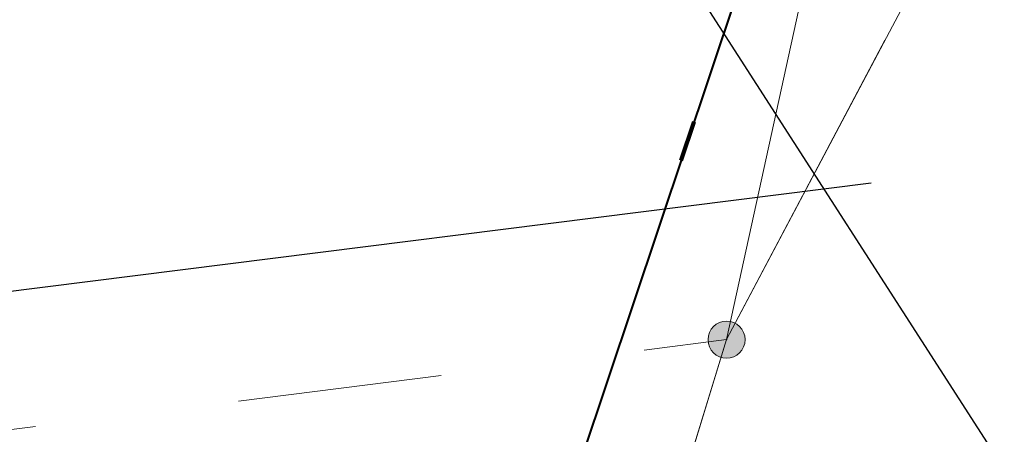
# Model space of a CAD drawing. Header units: metres. Extents: x 6599594 to 6600699, y 5687867 to 5691114.
# Tile 191 of 256: x 6599951.27 to 6599953.68, y 5688889.56 to 5688890.58. Entities that reach past the tile are written whole.
import ezdxf
from ezdxf import colors
from ezdxf.entities.mleader import LeaderData, LeaderLine
from ezdxf.math import Vec2, Vec3

# ---------------------------------------------------------------- set-up
doc = ezdxf.new("R2010")
doc.units = ezdxf.units.M
doc.header["$MEASUREMENT"] = 0
for name, pattern in [('1', [0]), ('3_EGBZ', [1.5, 1, -0.5]), ('9', [1, 0, -1]), ('BTO', [0]), ('L_0_03', [1, 0.5, -0.5]), ('L_0_04', [1.5, 1, -0.5])]:
    doc.linetypes.add(name, pattern=pattern)
doc.layers.get('0').update_dxf_attribs({"color": 253, "linetype": 'CONTINUOUS', "lineweight": 13})
for name, color, linetype, lineweight in [('_dren', 30, '3_EGBZ', 40), ('_kolor chodnik', 50, '1', 5), ('_kolor jezdnia', 4, '1', 0), ('_kolor pobocze', 211, '1', 5), ('_kolor zjazdy kostka', 7, '1', 5), ('_kolor ścieżka @ 1', 10, '1', 0), ('_linie czasowe urz wodne', 214, '9', 80), ('_opis', 7, 'CONTINUOUS', 25), ('_podział mój', 201, 'BTO', 40), ('_row', 150, 'CONTINUOUS', 30), ('OT_Komunikacja', 7, 'CONTINUOUS', 0), ('OT_Wody', 7, 'CONTINUOUS', 0), ('OT_ZagospodarowanieTerenu', 7, 'CONTINUOUS', 0), ('pkt_sztuczny_i_naturalny', 7, 'CONTINUOUS', 5)]:
    doc.layers.add(name, color=color, linetype=linetype, lineweight=lineweight)
doc.styles.get("Standard").update_dxf_attribs({"font": 'ARIALN.TTF', "width": 0.75, "height": 1.199999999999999})
pattern_1 = [(45, (0, 0), (-0.1414213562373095, 0.1414213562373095), []), (135, (0, 0), (-0.1414213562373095, -0.1414213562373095), [])]

# ---------------------------------------------------------------- blocks, each defined once
blk = doc.blocks.new('169')
at = {"linetype": 'Continuous', "lineweight": 13}
blk.add_hatch(color=0, dxfattribs=at).paths.add_polyline_path([(0, -0.090553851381, 1), (0, 0.090553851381, 1)])
at = {"color": 0, "linetype": 'Continuous', "lineweight": 13}
blk.add_circle((0, 0), 0.090553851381, dxfattribs=at)
blk = doc.blocks.new('hhh')
at = {"layer": '_podział mój'}
blk.add_line((6600012.715234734, 5689068.962127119), (6599853.466151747, 5688593.232024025), dxfattribs=at)
blk = doc.blocks.new('_Dot')
at = {"color": 0, "linetype": 'ByBlock', "lineweight": -2}
blk.add_line((-0.5, 0), (-1, 0), dxfattribs=at)
at = {"color": 0, "linetype": 'ByBlock', "const_width": 0.5}
blk.add_lwpolyline([(-0.25, 0, 1), (0.25, 0, 1)], format="xyb", close=True, dxfattribs=at)

msp = doc.modelspace()

# ---------------------------------------------------------------- hatches: boundary and pattern name
at = {"layer": '_kolor chodnik'}
h = msp.add_hatch(dxfattribs=at)
h.set_pattern_fill('ANSI37', color=256, scale=1.6)
h.set_pattern_definition(pattern_1)
h.paths.add_polyline_path([(6599849.938171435, 5688542.085872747), (6599852.232147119, 5688548.938742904), (6599853.573135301, 5688548.489851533), (6599853.827082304, 5688549.248475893), (6599851.793849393, 5688549.929093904), (6599849.895278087, 5688548.982823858), (6599847.823506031, 5688542.793750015)])
edge = h.paths.add_edge_path()
edge.add_line((6600018.106075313, 5689087.454911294), (6600022.42781917, 5689091.229234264))
edge.add_line((6600022.42781917, 5689091.229234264), (6600020.233254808, 5689093.742094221))
edge.add_line((6600020.233254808, 5689093.742094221), (6600017.159471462, 5689091.057656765))
edge.add_arc((6600023.275194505, 5689085.385140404), 8.34143334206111, 137.1531558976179, 148.8016577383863)
edge.add_line((6600016.140105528, 5689089.706021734), (6600018.106075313, 5689087.454911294))
h.paths.add_polyline_path([(6600038.501784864, 5689187.59229436), (6600037.906968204, 5689187.700586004), (6600037.638296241, 5689186.224843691), (6600038.240083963, 5689186.115282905)])
h.paths.add_polyline_path([(6600069.098302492, 5689360.276020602), (6600068.321239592, 5689360.413462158), (6600068.064048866, 5689358.936495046), (6600068.836639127, 5689358.799546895)])
h.paths.add_polyline_path([(6600082.393785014, 5689362.950258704), (6600082.941124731, 5689366.103121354), (6600081.481377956, 5689366.361351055), (6600080.923159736, 5689363.210828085)])
h.paths.add_polyline_path([(6600074.022236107, 5689388.065861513), (6600072.983907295, 5689388.249860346), (6600072.723374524, 5689386.772538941), (6600073.760538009, 5689386.588865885)])
h.paths.add_polyline_path([(6600105.602402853, 5689486.45426531), (6600106.738797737, 5689489.760539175), (6600105.28818975, 5689490.281952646), (6600104.132785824, 5689486.965912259)])
h.paths.add_polyline_path([(6600132.519778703, 5689678.737346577), (6600131.636986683, 5689678.922259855), (6600131.330470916, 5689677.453953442), (6600132.212256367, 5689677.269208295)])
h.paths.add_polyline_path([(6600156.649397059, 5689798.7449027), (6600156.48800471, 5689797.95886096), (6600157.450195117, 5689797.757316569), (6600157.615023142, 5689798.542205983)])
h.paths.add_polyline_path([(6600189.055358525, 5689948.643107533), (6600187.902868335, 5689948.884512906), (6600187.600024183, 5689947.417400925), (6600188.748131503, 5689947.176379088)])
edge = h.paths.add_edge_path()
edge.add_line((6600204.459383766, 5690032.969035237), (6600204.153258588, 5690031.227801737))
edge.add_arc((6600202.328347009, 5690027.299936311), 4.331100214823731, 41.853001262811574, 65.08011546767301, ccw=False)
edge.add_arc((6600032.903931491, 5690051.979071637), 174.020003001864, 352.8070218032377, 353.495463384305)
edge.add_arc((6600202.372679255, 5690027.343587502), 5.999999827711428, 55.12102442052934, 69.64815978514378)
edge = h.paths.add_edge_path()
edge.add_line((6600205.046027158, 5690040.265402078), (6600204.972740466, 5690038.483452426))
edge.add_arc((6600203.986269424, 5690044.401803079), 5.999999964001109, 279.4630688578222, 294.9140560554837)
edge.add_line((6600206.513819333, 5690038.960158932), (6600206.607027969, 5690041.030672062))
edge.add_arc((6600203.986269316, 5690044.401803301), 4.270000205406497, 284.3702444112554, 307.86193139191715, ccw=False)
edge = h.paths.add_edge_path()
edge.add_arc((6600203.547470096, 5690044.558759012), 6.446878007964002, 324.43500910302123, 356.20133685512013, ccw=False)
edge.add_arc((6600203.986269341, 5690044.401803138), 6.000000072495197, 323.2169970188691, 357.4193489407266)
h.paths.add_polyline_path([(6600208.910055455, 5690121.713696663), (6600208.146285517, 5690121.748120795), (6600207.125602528, 5690121.794124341), (6600209.971605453, 5690121.665851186)])
edge = h.paths.add_edge_path()
edge.add_line((6600238.769818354, 5690481.648294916), (6600240.338176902, 5690490.87374652))
edge.add_line((6600240.338176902, 5690490.87374652), (6600241.251295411, 5690510.829461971))
edge.add_line((6600241.251295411, 5690510.829461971), (6600239.524022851, 5690510.928942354))
edge.add_line((6600239.524022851, 5690510.928942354), (6600238.633343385, 5690491.167757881))
edge.add_line((6600238.633343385, 5690491.167757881), (6600234.579716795, 5690467.661262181))
edge.add_line((6600234.579716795, 5690467.661262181), (6600234.449796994, 5690464.966873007))
edge.add_arc((6600242.443669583, 5690464.607462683), 8.001948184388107, 177.4256737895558, 268.2543056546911)
edge.add_line((6600242.199903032, 5690456.609228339), (6600242.216657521, 5690457.359274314))
edge.add_line((6600242.216657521, 5690457.359274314), (6600242.305257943, 5690458.836738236))
edge.add_arc((6600242.444504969, 5690464.607952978), 5.772894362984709, 177.0298084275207, 268.6178439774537, ccw=False)
edge.add_line((6600236.679365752, 5690464.907083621), (6600236.951876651, 5690470.95443634))
edge.add_line((6600236.951876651, 5690470.95443634), (6600238.15078669, 5690478.210832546))
edge.add_line((6600238.15078669, 5690478.210832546), (6600238.769818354, 5690481.648294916))
h.paths.add_polyline_path([(6600238.769818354, 5690481.648294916), (6600238.15078669, 5690478.210832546), (6600239.670056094, 5690477.930590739), (6600240.266710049, 5690481.376366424)])
edge = h.paths.add_edge_path()
edge.add_line((6600223.366500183, 5690460.339976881), (6600223.278629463, 5690457.997544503))
edge.add_arc((6600220.967166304, 5690465.656339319), 7.999999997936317, 286.7940807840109, 300.2738222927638)
edge.add_line((6600225.000231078, 5690458.747331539), (6600225.240084, 5690461.623695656))
edge.add_arc((6600221.105749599, 5690465.648640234), 5.76999998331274, 293.06724424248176, 315.7681070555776, ccw=False)
edge = h.paths.add_edge_path()
edge.add_arc((6600220.025145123, 5690444.676291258), 5.770000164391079, 37.996647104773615, 59.94382588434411, ccw=False)
edge.add_line((6600224.572175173, 5690448.22839199), (6600224.817793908, 5690451.081798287))
edge.add_arc((6600220.025145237, 5690444.676291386), 7.999999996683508, 53.19588653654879, 68.15166733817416)
edge.add_line((6600223.00235276, 5690452.101669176), (6600222.91504296, 5690449.670427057))
edge = h.paths.add_edge_path()
edge.add_arc((6600221.105749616, 5690465.648640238), 7.999999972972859, 328.0222308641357, 357.0132597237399)
edge.add_line((6600229.094882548, 5690465.23180147), (6600229.218816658, 5690467.593604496))
edge.add_line((6600229.218816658, 5690467.593604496), (6600228.218919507, 5690467.645774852))
edge.add_line((6600228.218919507, 5690467.645774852), (6600227.891778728, 5690461.411918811))
h.paths.add_polyline_path([(6600200.980142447, 5690012.236744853), (6600202.317278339, 5690011.956662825), (6600202.522293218, 5690012.935421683), (6600201.182321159, 5690013.216097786)])
h.paths.add_polyline_path([(6600196.457878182, 5689983.98337835), (6600195.202332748, 5689984.246370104), (6600194.899091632, 5689982.777335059), (6600196.150355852, 5689982.515240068)])
edge = h.paths.add_edge_path()
edge.add_line((6600112.305909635, 5689517.991018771), (6600112.691041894, 5689519.807934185))
edge.add_line((6600112.691041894, 5689519.807934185), (6600113.245521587, 5689522.423769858))
edge.add_line((6600113.245521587, 5689522.423769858), (6600111.553124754, 5689522.782507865))
edge.add_line((6600111.553124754, 5689522.782507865), (6600107.405864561, 5689503.21722655))
edge.add_line((6600107.405864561, 5689503.21722655), (6600099.494506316, 5689480.361667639))
edge.add_line((6600099.494506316, 5689480.361667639), (6600099.182814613, 5689478.891218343))
edge.add_arc((6600107.008997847, 5689477.232359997), 8.000059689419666, 168.0325629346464, 257.7529108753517)
edge.add_line((6600105.311960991, 5689469.414366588), (6600105.784990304, 5689471.593619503))
edge.add_arc((6600107.008927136, 5689477.232314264), 5.769999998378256, 168.0321375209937, 257.7533362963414, ccw=False)
edge.add_line((6600101.364343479, 5689478.42879883), (6600101.647245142, 5689479.76342708))
edge.add_line((6600101.647245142, 5689479.76342708), (6600104.132785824, 5689486.965912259))
edge.add_line((6600104.132785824, 5689486.965912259), (6600105.28818975, 5689490.281952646))
edge.add_line((6600105.28818975, 5689490.281952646), (6600108.240043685, 5689498.809726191))
edge.add_line((6600108.240043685, 5689498.809726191), (6600112.305909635, 5689517.991018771))
h.paths.add_polyline_path([(6600136.009573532, 5689645.499114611), (6600138.333647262, 5689645.012304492), (6600138.661671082, 5689646.578318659), (6600134.869459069, 5689647.372651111)])
at = {"layer": '_kolor jezdnia'}
h = msp.add_hatch(dxfattribs=at)
h.set_pattern_fill('ANSI37', color=4, scale=3.5)
h.set_pattern_definition([(45, (0, 0), (-0.3093592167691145, 0.3093592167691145), []), (135, (0, 0), (-0.3093592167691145, -0.3093592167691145), [])])
edge = h.paths.add_edge_path()
edge.add_line((6599833.066047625, 5688539.933393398), (6599850.649511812, 5688527.983462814))
edge.add_arc((6599857.337592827, 5688536.653968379), 10.95025544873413, 169.5012687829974, 232.3548431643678, ccw=False)
edge.add_arc((6599858.085851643, 5688536.618142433), 11.69295282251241, 162.2507788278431, 169.9967502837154, ccw=False)
edge.add_line((6599846.949484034, 5688540.182754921), (6599847.823506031, 5688542.793750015))
edge.add_line((6599847.823506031, 5688542.793750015), (6599849.895278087, 5688548.982823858))
edge.add_line((6599849.895278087, 5688548.982823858), (6599852.434748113, 5688556.56906746))
edge.add_line((6599852.434748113, 5688556.56906746), (6599928.48625871, 5688783.760284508))
edge.add_line((6599928.48625871, 5688783.760284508), (6599931.025728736, 5688791.34652811))
edge.add_line((6599931.025728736, 5688791.34652811), (6599996.657773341, 5688987.411326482))
edge.add_line((6599996.657773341, 5688987.411326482), (6599999.197243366, 5688994.997570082))
edge.add_line((6599999.197243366, 5688994.997570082), (6600021.930100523, 5689062.908193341))
edge.add_line((6600021.930100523, 5689062.908193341), (6600017.620224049, 5689067.371531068))
edge.add_line((6600017.620224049, 5689067.371531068), (6600016.714558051, 5689064.654078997))
edge.add_line((6600016.714558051, 5689064.654078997), (6600012.423620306, 5689051.835617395))
edge.add_line((6600012.423620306, 5689051.835617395), (6600009.884150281, 5689044.249373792))
edge.add_line((6600009.884150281, 5689044.249373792), (6599977.53516164, 5688947.612159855))
edge.add_line((6599977.53516164, 5688947.612159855), (6599974.995691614, 5688940.025916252))
edge.add_line((6599974.995691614, 5688940.025916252), (6599942.096912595, 5688841.746295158))
edge.add_line((6599942.096912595, 5688841.746295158), (6599939.557442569, 5688834.160051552))
edge.add_line((6599939.557442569, 5688834.160051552), (6599882.679288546, 5688664.246042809))
edge.add_line((6599882.679288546, 5688664.246042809), (6599880.139818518, 5688656.659799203))
edge.add_line((6599880.139818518, 5688656.659799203), (6599852.46454386, 5688573.984527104))
edge.add_line((6599852.46454386, 5688573.984527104), (6599842.470137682, 5688544.127903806))
edge.add_arc((6599835.706422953, 5688546.652910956), 7.219660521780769, 248.5480913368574, 339.52856074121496, ccw=False)
h.paths.add_polyline_path([(6600044.653202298, 5689172.271628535), (6600046.276244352, 5689181.431901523), (6600047.759199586, 5689189.801539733), (6600051.0603021, 5689208.432603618), (6600052.368792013, 5689215.817578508), (6600054.808584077, 5689229.587499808), (6600056.11707399, 5689236.972474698), (6600057.346666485, 5689243.912161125), (6600058.655146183, 5689251.297078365), (6600058.831439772, 5689252.292060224), (6600060.098987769, 5689259.445963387), (6600060.139929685, 5689259.677035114), (6600061.407468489, 5689266.830886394), (6600072.329030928, 5689328.470998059), (6600073.637511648, 5689335.855921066), (6600077.337304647, 5689356.73715072), (6600078.820259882, 5689365.106788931), (6600081.142794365, 5689378.214921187), (6600082.538516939, 5689386.092227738), (6600095.187867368, 5689457.483787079), (6600091.082877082, 5689465.8405575), (6600089.043088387, 5689454.328211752), (6600087.870641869, 5689447.711051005), (6600087.560133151, 5689445.958573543), (6600086.562151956, 5689440.326076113), (6600082.433200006, 5689417.022719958), (6600080.95024477, 5689408.65308175), (6600077.202698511, 5689387.502337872), (6600075.719743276, 5689379.132699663), (6600073.469199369, 5689366.430874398), (6600071.986244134, 5689358.061236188), (6600069.98686466, 5689346.776955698), (6600068.591142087, 5689338.899649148), (6600065.559290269, 5689321.78820693), (6600064.163567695, 5689313.910900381), (6600059.719426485, 5689288.828650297), (6600058.323703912, 5689280.951343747), (6600057.563846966, 5689276.662793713), (6600056.168124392, 5689268.785487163), (6600054.804920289, 5689261.091711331), (6600053.409197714, 5689253.21440478), (6600053.264817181, 5689252.399536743), (6600051.869094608, 5689244.522230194), (6600051.183555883, 5689240.653124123), (6600049.787833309, 5689232.775817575), (6600046.593849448, 5689214.749319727), (6600045.198126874, 5689206.872013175), (6600044.41754409, 5689202.466488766), (6600042.934588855, 5689194.096850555), (6600036.429952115, 5689157.38538759), (6600034.946996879, 5689149.01574938), (6600030.579776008, 5689124.367629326), (6600027.529365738, 5689107.151445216), (6600024.895072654, 5689094.014582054), (6600030.583685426, 5689094.264316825), (6600032.945013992, 5689106.191885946), (6600043.170247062, 5689163.901990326)])
edge = h.paths.add_edge_path()
edge.add_line((6600111.106812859, 5689535.144351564), (6600111.256844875, 5689535.85214863))
edge.add_line((6600111.256844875, 5689535.85214863), (6600112.915748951, 5689543.678261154))
edge.add_line((6600112.915748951, 5689543.678261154), (6600117.304772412, 5689564.384094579))
edge.add_line((6600117.304772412, 5689564.384094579), (6600119.067357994, 5689572.699339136))
edge.add_line((6600119.067357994, 5689572.699339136), (6600120.087667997, 5689577.512794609))
edge.add_line((6600120.087667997, 5689577.512794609), (6600121.642890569, 5689584.849775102))
edge.add_line((6600121.642890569, 5689584.849775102), (6600128.436769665, 5689616.900852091))
edge.add_line((6600128.436769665, 5689616.900852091), (6600129.991992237, 5689624.237832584))
edge.add_line((6600129.991992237, 5689624.237832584), (6600132.660554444, 5689636.827148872))
edge.add_line((6600132.660554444, 5689636.827148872), (6600133.208838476, 5689639.444704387))
edge.add_line((6600133.208838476, 5689639.444704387), (6600134.848957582, 5689647.274775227))
edge.add_line((6600134.848957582, 5689647.274775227), (6600138.97649476, 5689666.979995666))
edge.add_line((6600138.97649476, 5689666.979995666), (6600140.51410642, 5689674.320687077))
edge.add_line((6600140.51410642, 5689674.320687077), (6600145.209128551, 5689696.735129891))
edge.add_line((6600145.209128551, 5689696.735129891), (6600146.746740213, 5689704.075821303))
edge.add_line((6600146.746740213, 5689704.075821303), (6600151.462308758, 5689726.588354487))
edge.add_line((6600151.462308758, 5689726.588354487), (6600152.999920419, 5689733.929045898))
edge.add_line((6600152.999920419, 5689733.929045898), (6600155.244070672, 5689744.642813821))
edge.add_line((6600155.244070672, 5689744.642813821), (6600156.781682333, 5689751.983505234))
edge.add_line((6600156.781682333, 5689751.983505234), (6600161.635515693, 5689775.156126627))
edge.add_line((6600161.635515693, 5689775.156126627), (6600163.378142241, 5689783.475576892))
edge.add_line((6600163.378142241, 5689783.475576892), (6600163.850769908, 5689785.731942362))
edge.add_line((6600163.850769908, 5689785.731942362), (6600167.028500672, 5689800.902704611))
edge.add_line((6600167.028500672, 5689800.902704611), (6600179.49088801, 5689860.399222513))
edge.add_line((6600179.49088801, 5689860.399222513), (6600181.233514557, 5689868.718672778))
edge.add_line((6600181.233514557, 5689868.718672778), (6600181.84713393, 5689871.648144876))
edge.add_line((6600181.84713393, 5689871.648144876), (6600183.384745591, 5689878.988836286))
edge.add_line((6600183.384745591, 5689878.988836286), (6600184.935818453, 5689886.393792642))
edge.add_line((6600184.935818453, 5689886.393792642), (6600186.575937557, 5689894.223863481))
edge.add_line((6600186.575937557, 5689894.223863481), (6600194.05133812, 5689929.912074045))
edge.add_line((6600194.05133812, 5689929.912074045), (6600195.691457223, 5689937.742144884))
edge.add_line((6600195.691457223, 5689937.742144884), (6600202.915799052, 5689972.231779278))
edge.add_line((6600202.915799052, 5689972.231779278), (6600204.555918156, 5689980.061850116))
edge.add_line((6600204.555918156, 5689980.061850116), (6600206.062781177, 5689987.255744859))
edge.add_line((6600206.062781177, 5689987.255744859), (6600207.702900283, 5689995.085815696))
edge.add_line((6600207.702900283, 5689995.085815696), (6600210.232559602, 5690007.162628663))
edge.add_line((6600210.232559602, 5690007.162628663), (6600211.694938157, 5690014.144150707))
edge.add_arc((6600028.177652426, 5690052.584442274), 187.5000004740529, 348.1696294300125, 357.4195276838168)
edge.add_line((6600215.487522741, 5690044.142720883), (6600208.310270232, 5690026.480446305))
edge.add_arc((6600032.903933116, 5690051.97907145), 177.2500013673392, 348.1696294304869, 351.7289130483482, ccw=False)
edge.add_line((6600206.38894146, 5690015.640182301), (6600205.966941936, 5690013.625519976))
edge.add_line((6600205.966941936, 5690013.625519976), (6600204.326822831, 5690005.795449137))
edge.add_line((6600204.326822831, 5690005.795449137), (6600197.076961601, 5689971.183982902))
edge.add_line((6600197.076961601, 5689971.183982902), (6600195.334335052, 5689962.864532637))
edge.add_line((6600195.334335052, 5689962.864532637), (6600193.44722506, 5689953.855305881))
edge.add_line((6600193.44722506, 5689953.855305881), (6600191.909227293, 5689946.512771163))
edge.add_line((6600191.909227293, 5689946.512771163), (6600185.496844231, 5689915.899498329))
edge.add_line((6600185.496844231, 5689915.899498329), (6600183.856521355, 5689908.068454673))
edge.add_line((6600183.856521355, 5689908.068454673), (6600182.066605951, 5689899.523243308))
edge.add_line((6600182.066605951, 5689899.523243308), (6600180.32407057, 5689891.204228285))
edge.add_line((6600180.32407057, 5689891.204228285), (6600174.320344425, 5689862.541919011))
edge.add_line((6600174.320344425, 5689862.541919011), (6600172.577809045, 5689854.222903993))
edge.add_line((6600172.577809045, 5689854.222903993), (6600163.663810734, 5689811.666703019))
edge.add_line((6600163.663810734, 5689811.666703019), (6600162.023782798, 5689803.837067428))
edge.add_line((6600162.023782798, 5689803.837067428), (6600160.924220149, 5689798.587659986))
edge.add_line((6600160.924220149, 5689798.587659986), (6600159.279208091, 5689790.734229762))
edge.add_line((6600159.279208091, 5689790.734229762), (6600157.107250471, 5689780.365115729))
edge.add_line((6600157.107250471, 5689780.365115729), (6600155.462238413, 5689772.511685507))
edge.add_line((6600155.462238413, 5689772.511685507), (6600153.380318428, 5689762.572418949))
edge.add_line((6600153.380318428, 5689762.572418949), (6600151.735124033, 5689754.718118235))
edge.add_line((6600151.735124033, 5689754.718118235), (6600148.586504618, 5689739.686336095))
edge.add_line((6600148.586504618, 5689739.686336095), (6600146.885007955, 5689731.563243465))
edge.add_line((6600146.885007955, 5689731.563243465), (6600141.75088822, 5689707.052510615))
edge.add_line((6600141.75088822, 5689707.052510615), (6600140.110896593, 5689699.223048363))
edge.add_line((6600140.110896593, 5689699.223048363), (6600133.483561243, 5689667.583574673))
edge.add_line((6600133.483561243, 5689667.583574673), (6600131.860394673, 5689659.834436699))
edge.add_line((6600131.860394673, 5689659.834436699), (6600131.740984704, 5689659.26436315))
edge.add_line((6600131.740984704, 5689659.26436315), (6600130.117814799, 5689651.515209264))
edge.add_line((6600130.117814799, 5689651.515209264), (6600127.27873359, 5689637.961189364))
edge.add_line((6600127.27873359, 5689637.961189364), (6600126.924568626, 5689636.290366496))
edge.add_line((6600126.924568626, 5689636.290366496), (6600125.166244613, 5689627.995226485))
edge.add_line((6600125.166244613, 5689627.995226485), (6600118.009503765, 5689594.232298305))
edge.add_line((6600118.009503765, 5689594.232298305), (6600116.25117975, 5689585.937158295))
edge.add_line((6600116.25117975, 5689585.937158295), (6600113.665314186, 5689573.737975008))
edge.add_line((6600113.665314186, 5689573.737975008), (6600111.898534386, 5689565.402943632))
edge.add_line((6600111.898534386, 5689565.402943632), (6600104.889982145, 5689532.339115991))
edge.add_line((6600104.889982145, 5689532.339115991), (6600103.22663594, 5689524.492047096))
edge.add_line((6600103.22663594, 5689524.492047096), (6600096.623876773, 5689493.342605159))
edge.add_line((6600096.623876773, 5689493.342605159), (6600094.968986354, 5689485.535427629))
edge.add_line((6600094.968986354, 5689485.535427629), (6600094.300101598, 5689482.379870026))
edge.add_line((6600094.300101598, 5689482.379870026), (6600099.182814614, 5689478.891218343))
edge.add_line((6600099.182814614, 5689478.891218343), (6600099.494506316, 5689480.361667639))
edge.add_line((6600099.494506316, 5689480.361667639), (6600111.106812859, 5689535.144351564))
edge = h.paths.add_edge_path()
edge.add_arc((6600239.213891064, 5690851.400367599), 10.00000000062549, -2.8342403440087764, 76.13703556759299, ccw=False)
edge.add_line((6600249.201658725, 5690850.905901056), (6600249.082723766, 5690848.503524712))
edge.add_line((6600249.082723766, 5690848.503524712), (6600247.016487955, 5690806.767468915))
edge.add_line((6600247.016487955, 5690806.767468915), (6600246.092398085, 5690789.152178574))
edge.add_line((6600246.092398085, 5690789.152178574), (6600233.768116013, 5690572.015170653))
edge.add_line((6600233.768116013, 5690572.015170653), (6600228.959056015, 5690465.296202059))
edge.add_line((6600228.959056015, 5690465.296202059), (6600234.588724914, 5690465.017134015))
edge.add_line((6600234.588724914, 5690465.017134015), (6600239.262540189, 5690571.767576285))
edge.add_line((6600239.262540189, 5690571.767576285), (6600252.50503885, 5690806.400146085))
edge.add_line((6600252.50503885, 5690806.400146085), (6600254.569211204, 5690848.094521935))
edge.add_arc((6600262.559425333, 5690847.6989487), 7.999999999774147, 76.13703557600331, 177.1657596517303, ccw=False)
edge.add_line((6600264.476229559, 5690855.465921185), (6600241.609896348, 5690861.109083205))
edge = h.paths.add_edge_path()
edge.add_line((6600250.031475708, 5690451.625307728), (6600250.231741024, 5690455.772579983))
edge.add_line((6600250.231741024, 5690455.772579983), (6600246.257763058, 5690456.417303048))
edge.add_line((6600246.257763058, 5690456.417303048), (6600242.171761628, 5690456.61060902))
edge.add_arc((6600242.563100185, 5690464.586983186), 7.985968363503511, 176.9123644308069, 267.1911945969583, ccw=False)
edge.add_line((6600234.588724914, 5690465.017134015), (6600228.959056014, 5690465.296202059))
edge.add_arc((6600220.965133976, 5690465.657286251), 8.002072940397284, 267.8289300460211, 357.413716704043, ccw=False)
edge.add_line((6600220.661989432, 5690457.660957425), (6600212.406915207, 5690458.119572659))
edge.add_line((6600212.406915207, 5690458.119572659), (6600208.431872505, 5690457.817501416))
edge.add_line((6600208.431872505, 5690457.817501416), (6600208.233912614, 5690454.548331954))
edge.add_line((6600208.233912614, 5690454.548331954), (6600212.129565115, 5690453.127270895))
edge.add_line((6600212.129565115, 5690453.127270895), (6600218.640548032, 5690452.76554962))
edge.add_line((6600218.640548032, 5690452.76554962), (6600216.486747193, 5690452.885205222))
edge.add_line((6600216.486747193, 5690452.885205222), (6600220.468905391, 5690452.663974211))
edge.add_arc((6600220.025145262, 5690444.676291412), 7.99999997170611, -0.3386579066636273, 86.8201700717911, ccw=False)
edge.add_line((6600228.025005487, 5690444.629006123), (6600227.803602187, 5690439.649256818))
edge.add_line((6600227.803602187, 5690439.649256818), (6600226.885525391, 5690435.936828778))
edge.add_line((6600226.885525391, 5690435.936828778), (6600225.534849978, 5690405.967249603))
edge.add_line((6600225.534849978, 5690405.967249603), (6600226.115199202, 5690402.187514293))
edge.add_line((6600226.115199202, 5690402.187514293), (6600213.445139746, 5690121.008786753))
edge.add_line((6600213.445139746, 5690121.008786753), (6600213.352800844, 5690118.960058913))
edge.add_line((6600213.352800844, 5690118.960058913), (6600209.980184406, 5690044.131649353))
edge.add_arc((6600203.98626942, 5690044.401803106), 5.999999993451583, 257.4162346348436, 357.41934921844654, ccw=False)
edge.add_line((6600202.679069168, 5690038.545931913), (6600201.589735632, 5690033.666039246))
edge.add_line((6600201.589735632, 5690033.666039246), (6600203.67987942, 5690033.199458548))
edge.add_arc((6600202.372679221, 5690027.343587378), 5.999999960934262, -8.27108729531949, 77.41623506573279, ccw=False)
edge.add_line((6600208.310270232, 5690026.480446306), (6600215.487522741, 5690044.142720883))
edge.add_line((6600215.487522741, 5690044.142720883), (6600216.199687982, 5690059.9446614))
edge.add_line((6600216.199687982, 5690059.9446614), (6600216.537356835, 5690067.437056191))
edge.add_line((6600216.537356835, 5690067.437056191), (6600223.893528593, 5690230.66011469))
edge.add_line((6600223.893528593, 5690230.66011469), (6600224.231197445, 5690238.152509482))
edge.add_line((6600224.231197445, 5690238.152509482), (6600233.507835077, 5690443.987992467))
edge.add_arc((6600241.499722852, 5690443.627812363), 7.999999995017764, 87.29208981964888, 177.4195277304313, ccw=False)
edge.add_line((6600241.877677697, 5690451.618879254), (6600246.021541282, 5690451.422886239))
edge.add_line((6600246.021541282, 5690451.422886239), (6600246.427694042, 5690451.44338883))
edge.add_line((6600246.427694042, 5690451.44338883), (6600246.79397003, 5690451.461878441))
edge.add_line((6600246.79397003, 5690451.461878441), (6600250.031475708, 5690451.625307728))
edge = h.paths.add_edge_path()
edge.add_line((6600007.33756506, 5689086.20374581), (6600006.980466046, 5689080.740822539))
edge.add_line((6600006.980466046, 5689080.740822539), (6600007.229745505, 5689080.720859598))
edge.add_line((6600007.229745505, 5689080.720859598), (6600008.093335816, 5689080.601653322))
edge.add_line((6600008.093335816, 5689080.601653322), (6600008.702681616, 5689080.53831051))
edge.add_arc((6600008.140193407, 5689070.554142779), 9.999999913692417, -18.557800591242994, 86.77547804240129, ccw=False)
edge.add_line((6600017.620224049, 5689067.371531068), (6600021.930100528, 5689062.908193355))
edge.add_arc((6599734.83819726, 5689159.011261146), 302.7499967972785, 341.4922000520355, 343.8640860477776)
edge.add_arc((6600034.895369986, 5689072.315877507), 9.581213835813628, 98.63328270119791, 164.5273290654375, ccw=False)
edge.add_line((6600033.457137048, 5689081.788529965), (6600033.832640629, 5689081.798737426))
edge.add_line((6600033.832640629, 5689081.798737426), (6600034.422462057, 5689082.05700874))
edge.add_line((6600034.422462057, 5689082.05700874), (6600036.833623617, 5689082.139040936))
edge.add_line((6600036.833623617, 5689082.139040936), (6600036.730225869, 5689087.148851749))
edge.add_line((6600036.730225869, 5689087.148851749), (6600036.579860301, 5689087.134303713))
edge.add_arc((6600036.479565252, 5689093.136286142), 6.002820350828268, 169.1687651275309, 270.9573417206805, ccw=False)
edge.add_line((6600030.583685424, 5689094.264316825), (6600024.895072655, 5689094.014582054))
edge.add_arc((6600015.200558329, 5689096.162123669), 9.929528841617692, 271.0943432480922, 347.5094668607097, ccw=False)
edge.add_arc((6600014.909438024, 5689089.646776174), 3.446070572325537, 264.4236009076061, 278.0194998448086, ccw=False)
edge.add_line((6600014.574573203, 5689086.217014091), (6600014.299554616, 5689086.232508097))
edge.add_line((6600014.299554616, 5689086.232508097), (6600010.474232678, 5689086.448019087))
edge.add_line((6600010.474232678, 5689086.448019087), (6600007.33756506, 5689086.20374581))
edge = h.paths.add_edge_path()
edge.add_line((6600105.490725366, 5689463.953528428), (6600106.927559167, 5689464.047234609))
edge.add_line((6600106.927559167, 5689464.047234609), (6600107.835, 5689468.66))
edge.add_line((6600107.835, 5689468.66), (6600105.311960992, 5689469.414366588))
edge.add_arc((6600107.008997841, 5689477.232359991), 8.000059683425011, 168.0325628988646, 257.75291091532, ccw=False)
edge.add_line((6600099.182814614, 5689478.891218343), (6600094.300101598, 5689482.379870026))
edge.add_arc((6600586.245114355, 5689378.104238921), 502.8750369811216, 168.032376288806, 169.9522165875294)
edge.add_line((6600091.082877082, 5689465.8405575), (6600095.187867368, 5689457.483787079))
edge.add_arc((6600103.065173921, 5689456.088064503), 8.000000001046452, 77.7533362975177, 169.9524553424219, ccw=False)
edge.add_line((6600104.762140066, 5689463.906012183), (6600105.490725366, 5689463.953528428))
at = {"layer": '_kolor pobocze'}
h = msp.add_hatch(dxfattribs=at)
h.set_pattern_fill('ANSI37', color=256, scale=1.6)
h.set_pattern_definition(pattern_1)
edge = h.paths.add_edge_path()
edge.add_line((6600035.926965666, 5689101.569442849), (6600036.046865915, 5689102.311543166))
edge.add_arc((6600058.171848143, 5689233.778275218), 133.3154772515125, 259.4578941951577, 260.4470163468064, ccw=False)
edge.add_line((6600033.780707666, 5689102.713067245), (6600032.142559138, 5689101.847662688))
edge.add_arc((6599734.838175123, 5689159.011266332), 302.7500195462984, 347.6801154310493, 349.11639019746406, ccw=False)
edge.add_arc((6600036.478170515, 5689093.133441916), 6.000000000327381, 167.68011541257, 271.5571101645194)
edge.add_line((6600036.64121064, 5689087.1356575), (6600036.730491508, 5689087.137804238))
edge.add_line((6600036.730491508, 5689087.137804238), (6600036.712463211, 5689087.887583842))
edge.add_line((6600036.712463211, 5689087.887583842), (6600036.559840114, 5689087.884077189))
edge.add_arc((6600036.482532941, 5689093.14290691), 5.259397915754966, 170.6455005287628, 270.8422131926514, ccw=False)
edge.add_arc((6600545.796425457, 5688991.216220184), 524.6691769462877, 167.9170060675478, 168.7028219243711, ccw=False)
edge.add_line((6600032.751078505, 5689101.044345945), (6600034.011432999, 5689101.917298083))
edge.add_line((6600034.011432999, 5689101.917298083), (6600035.926965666, 5689101.569442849))
edge = h.paths.add_edge_path()
edge.add_line((6600002.828843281, 5688994.032881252), (6600003.066918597, 5688994.74409159))
edge.add_line((6600003.066918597, 5688994.74409159), (6600001.227880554, 5688995.359703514))
edge.add_line((6600001.227880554, 5688995.359703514), (6600000.55876659, 5688996.702196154))
edge.add_line((6600000.55876659, 5688996.702196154), (6600022.641310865, 5689062.67011804))
edge.add_arc((6599734.838193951, 5689159.011262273), 303.5000002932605, 341.4922000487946, 343.8640860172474)
edge.add_arc((6600035.267451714, 5689072.092773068), 9.250000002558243, 91.55711016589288, 163.8640860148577, ccw=False)
edge.add_line((6600035.016098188, 5689081.339357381), (6600036.868703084, 5689081.389717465))
edge.add_line((6600036.868703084, 5689081.389717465), (6600036.850674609, 5689082.139504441))
edge.add_line((6600036.850674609, 5689082.139504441), (6600034.99571817, 5689082.089080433))
edge.add_arc((6600035.267451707, 5689072.092773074), 9.999999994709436, 91.55711014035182, 163.8640860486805)
edge.add_arc((6599734.838192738, 5689159.011262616), 302.7500015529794, 341.4922000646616, 343.8640860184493, ccw=False)
edge.add_line((6600021.930100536, 5689062.908193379), (6599999.748942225, 5688996.645678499))
edge.add_line((6599999.748942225, 5688996.645678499), (6600000.695212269, 5688994.747107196))
edge.add_line((6600000.695212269, 5688994.747107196), (6600002.828843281, 5688994.032881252))
h.paths.add_polyline_path([(6599971.7492186, 5688907.297112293), (6599971.084233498, 5688908.631320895), (6599997.822068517, 5688988.526766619), (6599999.164561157, 5688989.195880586), (6600001.003599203, 5688988.580268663), (6600001.241674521, 5688989.291479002), (6599999.108043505, 5688990.005704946), (6599997.209472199, 5688989.059434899), (6599970.270280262, 5688908.583087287), (6599971.216550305, 5688906.684515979), (6599973.350181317, 5688905.970290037), (6599973.588256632, 5688906.681500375)])
h.paths.add_polyline_path([(6599932.504667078, 5688790.060553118), (6599931.835553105, 5688791.403045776), (6599968.343406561, 5688900.4641754), (6599969.685899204, 5688901.133289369), (6599971.524937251, 5688900.517677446), (6599971.763012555, 5688901.228887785), (6599969.629381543, 5688901.94311373), (6599967.730810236, 5688900.996843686), (6599931.025728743, 5688791.34652811), (6599931.971998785, 5688789.447956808), (6599934.105629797, 5688788.73373086), (6599934.343705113, 5688789.4449412)])
at = {"layer": '_kolor zjazdy kostka'}
h = msp.add_hatch(dxfattribs=at)
h.set_pattern_fill('ANSI37', color=256, scale=1.6)
h.set_pattern_definition(pattern_1)
h.paths.add_polyline_path([(6600244.137440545, 5690813.934732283), (6600242.369522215, 5690814.022127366), (6600242.097568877, 5690808.528921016), (6600243.865482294, 5690808.441426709)])
h.paths.add_polyline_path([(6600247.012128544, 5690806.679412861), (6600247.442736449, 5690815.377295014), (6600247.393289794, 5690814.378518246), (6600247.113277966, 5690808.722537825)])
h.paths.add_polyline_path([(6600242.297085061, 5690788.088808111), (6600240.958726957, 5690788.155683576), (6600240.648818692, 5690782.664569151), (6600241.987258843, 5690782.599147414)])
h.paths.add_polyline_path([(6600245.558275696, 5690780.919298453), (6600246.037231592, 5690789.405686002), (6600244.985820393, 5690788.453468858), (6600244.612601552, 5690781.981345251)])
h.paths.add_polyline_path([(6600241.348405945, 5690723.711515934), (6600242.272017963, 5690722.691689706), (6600242.749709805, 5690731.155680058), (6600241.698138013, 5690730.203317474), (6600241.472690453, 5690726.27550499)])
h.paths.add_polyline_path([(6600225.772794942, 5690394.589141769), (6600224.731429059, 5690393.637598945), (6600224.461246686, 5690387.644646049), (6600225.412923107, 5690386.603142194)])
h.paths.add_polyline_path([(6600223.012390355, 5690333.280720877), (6600223.372595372, 5690341.272607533), (6600222.32835346, 5690340.318436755), (6600222.058239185, 5690334.324941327)])
h.paths.add_polyline_path([(6600215.496388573, 5690166.390602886), (6600215.856593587, 5690174.382489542), (6600214.812834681, 5690173.428760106), (6600214.542018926, 5690167.435062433)])
h.paths.add_polyline_path([(6600212.446537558, 5690121.053392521), (6600213.399499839, 5690120.010473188), (6600213.788744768, 5690128.503024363), (6600212.745135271, 5690127.54943145)])
h.paths.add_polyline_path([(6600209.977420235, 5690121.665589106), (6600210.225142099, 5690127.162117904), (6600207.346107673, 5690127.291879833), (6600207.119593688, 5690121.794395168)])
h.paths.add_polyline_path([(6600207.950178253, 5690070.725854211), (6600204.880846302, 5690070.828947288), (6600204.643784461, 5690065.333808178), (6600207.702521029, 5690065.204598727)])
h.paths.add_polyline_path([(6600200.981479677, 5690012.236464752), (6600199.969248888, 5690007.339980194), (6600201.282587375, 5690007.064882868), (6600202.31726072, 5690011.956666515)])
h.paths.add_polyline_path([(6600193.613960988, 5689970.406358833), (6600192.398010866, 5689970.660657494), (6600191.286205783, 5689965.274578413), (6600192.486379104, 5689965.023185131)])
h.paths.add_polyline_path([(6600189.061271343, 5689948.671423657), (6600189.98413328, 5689953.050774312), (6600188.818902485, 5689953.32186217), (6600187.908781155, 5689948.91282903)])
h.paths.add_polyline_path([(6600180.976201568, 5689915.317449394), (6600179.952861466, 5689910.421322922), (6600181.008474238, 5689910.200199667), (6600182.033843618, 5689915.09540201)])
h.paths.add_polyline_path([(6600176.508279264, 5689893.538690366), (6600177.476023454, 5689893.335973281), (6600178.603605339, 5689898.719146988), (6600177.636002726, 5689898.922290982)])
h.paths.add_polyline_path([(6600179.28182965, 5689859.401159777), (6600180.522246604, 5689860.211927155), (6600181.057490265, 5689860.561775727), (6600183.598022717, 5689860.029600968), (6600184.726606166, 5689865.412570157), (6600182.186324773, 5689865.943033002), (6600181.604764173, 5689866.832779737), (6600181.024456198, 5689867.720610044)])
h.paths.add_polyline_path([(6600160.200810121, 5689810.862606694), (6600159.232772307, 5689811.065842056), (6600158.207991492, 5689806.171529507), (6600159.175735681, 5689805.968812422)])
h.paths.add_polyline_path([(6600156.49391753, 5689797.987177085), (6600155.463416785, 5689793.068691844), (6600156.431160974, 5689792.865974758), (6600157.461419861, 5689797.784520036)])
edge = h.paths.add_edge_path()
edge.add_arc((6600173.111981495, 5689800.679690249), 5.999999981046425, 204.673115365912, 239.5411154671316, ccw=False)
edge.add_arc((6600173.162096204, 5689800.685330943), 6.047914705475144, 168.3203586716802, 204.5234866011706, ccw=False)
edge.add_line((6600167.239404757, 5689801.9096668), (6600163.651667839, 5689784.781499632))
edge.add_arc((6600169.524220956, 5689783.551410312), 5.999999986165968, 139.2146049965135, 168.1696294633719, ccw=False)
edge.add_arc((6600169.524220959, 5689783.551410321), 5.999999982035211, 96.80962310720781, 139.2146050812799, ccw=False)
edge.add_line((6600168.812796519, 5689789.509083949), (6600170.070461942, 5689795.507731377))
h.paths.add_polyline_path([(6600163.526364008, 5689776.866746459), (6600166.051243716, 5689776.337874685), (6600167.179826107, 5689781.720838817), (6600164.653945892, 5689782.249920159), (6600163.941148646, 5689783.340449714), (6600163.493329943, 5689784.025580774), (6600161.750703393, 5689775.706130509), (6600162.438017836, 5689776.155376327)])
h.paths.add_polyline_path([(6600152.614191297, 5689774.643430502), (6600153.639138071, 5689779.536616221), (6600152.646757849, 5689779.744928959), (6600151.646447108, 5689774.846147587)])
h.paths.add_polyline_path([(6600150.121074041, 5689767.466820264), (6600148.177624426, 5689758.16795459), (6600149.115997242, 5689757.971390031), (6600151.066362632, 5689767.268392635)])
h.paths.add_polyline_path([(6600142.970741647, 5689739.332500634), (6600141.888449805, 5689734.142420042), (6600144.036614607, 5689733.695518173), (6600145.123068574, 5689738.882330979)])
h.paths.add_polyline_path([(6600136.256357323, 5689701.052153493), (6600137.154085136, 5689700.864096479), (6600138.287960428, 5689706.274871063), (6600137.386492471, 5689706.464182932)])
h.paths.add_polyline_path([(6600130.081494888, 5689667.099389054), (6600129.212847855, 5689667.281639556), (6600128.083282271, 5689661.898895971), (6600128.953953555, 5689661.716447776)])
h.paths.add_polyline_path([(6600128.397394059, 5689659.030340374), (6600127.554144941, 5689659.207226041), (6600126.49340855, 5689653.810049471), (6600127.269860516, 5689653.647397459)])
h.paths.add_polyline_path([(6600134.990411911, 5689640.633636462), (6600137.30714639, 5689640.148363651), (6600138.339560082, 5689645.040620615), (6600136.015486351, 5689645.500958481), (6600135.435178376, 5689646.388788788), (6600134.8548704, 5689647.276619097), (6600133.214751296, 5689639.446548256), (6600134.102581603, 5689640.026856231)])
h.paths.add_polyline_path([(6600122.164164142, 5689634.294831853), (6600121.024067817, 5689628.914244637), (6600122.015114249, 5689628.705875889), (6600123.155614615, 5689634.086346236)])
h.paths.add_polyline_path([(6600114.54207576, 5689593.450769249), (6600113.493359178, 5689593.398339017), (6600112.364315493, 5689588.045694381), (6600113.29076438, 5689587.54753241)])
h.paths.add_polyline_path([(6600110.194543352, 5689572.941097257), (6600109.20781945, 5689573.148880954), (6600108.067717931, 5689567.768269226), (6600109.05014319, 5689567.535215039)])
h.paths.add_polyline_path([(6600119.083213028, 5689565.540446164), (6600119.089125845, 5689565.542290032), (6600121.462438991, 5689565.065690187), (6600122.598093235, 5689570.447168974), (6600120.229622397, 5689570.949214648), (6600119.651446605, 5689571.8119627), (6600119.073270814, 5689572.727655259), (6600117.310757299, 5689564.412754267)])
h.paths.add_polyline_path([(6600101.698666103, 5689532.937884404), (6600100.730666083, 5689533.141679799), (6600099.694214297, 5689528.250234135), (6600100.669121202, 5689528.045267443)])
h.paths.add_polyline_path([(6600094.064021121, 5689496.827028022), (6600093.080194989, 5689497.033910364), (6600092.036590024, 5689492.143967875), (6600093.038865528, 5689491.933250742)])
h.paths.add_polyline_path([(6600083.709836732, 5689453.74980843), (6600082.738586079, 5689448.336231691), (6600084.647281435, 5689448.027407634), (6600085.606840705, 5689453.416583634)])
h.paths.add_polyline_path([(6600084.434394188, 5689446.82589514), (6600083.348896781, 5689447.018140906), (6600082.567374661, 5689442.58660872), (6600083.649300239, 5689442.394910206)])
h.paths.add_polyline_path([(6600078.04194071, 5689410.721110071), (6600078.996952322, 5689416.137564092), (6600078.054833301, 5689416.304853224), (6600077.111232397, 5689410.886043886)])
h.paths.add_polyline_path([(6600072.911565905, 5689386.768652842), (6600071.960466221, 5689381.312635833), (6600072.800073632, 5689381.16322159), (6600073.766450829, 5689386.590709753)])
h.paths.add_polyline_path([(6600082.887400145, 5689379.432062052), (6600085.278102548, 5689379.03494316), (6600086.160383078, 5689383.956496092), (6600083.759726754, 5689384.355378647), (6600083.152078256, 5689385.224725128), (6600082.544429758, 5689386.094071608), (6600081.148707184, 5689378.216765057), (6600082.018053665, 5689378.824413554)])
h.paths.add_polyline_path([(6600080.731401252, 5689363.247695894), (6600080.041469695, 5689363.369939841), (6600079.433821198, 5689364.239286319), (6600078.8261727, 5689365.1086328), (6600077.343217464, 5689356.73899459), (6600078.212563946, 5689357.346643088), (6600079.081910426, 5689357.954291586), (6600081.429189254, 5689357.564866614), (6600082.388748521, 5689362.980514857)])
h.paths.add_polyline_path([(6600069.104215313, 5689360.304336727), (6600070.063917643, 5689365.720487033), (6600069.2708267, 5689365.861009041), (6600068.327152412, 5689360.441778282)])
h.paths.add_polyline_path([(6600066.550616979, 5689345.891799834), (6600065.546169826, 5689346.069805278), (6600064.677796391, 5689341.145792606), (6600065.678290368, 5689340.968483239)])
h.paths.add_polyline_path([(6600061.138656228, 5689321.077501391), (6600060.270282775, 5689316.15348863), (6600061.250715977, 5689315.979734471), (6600062.127590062, 5689320.902245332)])
h.paths.add_polyline_path([(6600055.325252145, 5689288.11325564), (6600054.456878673, 5689283.189242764), (6600055.410852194, 5689283.020177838), (6600056.283178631, 5689287.917022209)])
h.paths.add_polyline_path([(6600048.045675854, 5689182.819289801), (6600050.371939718, 5689182.407116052), (6600051.31444535, 5689187.67761207), (6600048.980409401, 5689188.064690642), (6600048.372760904, 5689188.934037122), (6600047.765112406, 5689189.803383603), (6600046.306982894, 5689181.603992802), (6600046.972918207, 5689182.069462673)])
h.paths.add_polyline_path([(6600040.943690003, 5689201.374141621), (6600039.339175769, 5689201.66987967), (6600038.429882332, 5689196.244216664), (6600039.984130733, 5689195.958493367)])
h.paths.add_polyline_path([(6600032.993704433, 5689156.473759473), (6600032.278185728, 5689156.600537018), (6600031.299242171, 5689151.188930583), (6600032.034145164, 5689151.058111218)])
h.paths.add_polyline_path([(6600026.309179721, 5689123.603833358), (6600025.417362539, 5689118.683970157), (6600026.271201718, 5689118.532684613), (6600027.143528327, 5689123.456001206)])
h.paths.add_polyline_path([(6600013.302986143, 5689054.462576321), (6600015.842456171, 5689062.048819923), (6600014.576741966, 5689061.417973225), (6600012.672139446, 5689055.728290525)])
h.paths.add_polyline_path([(6599974.547216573, 5688938.686171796), (6599977.086686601, 5688946.272415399), (6599975.820972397, 5688945.641568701), (6599973.916369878, 5688939.951886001)])
h.paths.add_polyline_path([(6599942.102825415, 5688841.748139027), (6599940.837111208, 5688841.117292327), (6599938.932508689, 5688835.427609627), (6599939.563355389, 5688834.161895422)])
h.paths.add_polyline_path([(6599882.685201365, 5688664.247886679), (6599881.419487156, 5688663.617039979), (6599879.514884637, 5688657.927357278), (6599880.145731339, 5688656.661643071)])
h.paths.add_polyline_path([(6599851.799762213, 5688549.930937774), (6599853.832995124, 5688549.250319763), (6599855.42016389, 5688553.991722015), (6599853.386930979, 5688554.672340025), (6599852.913795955, 5688555.621625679), (6599852.440660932, 5688556.570911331), (6599849.901190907, 5688548.984667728)])
h.paths.add_polyline_path([(6600233.581687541, 5690586.458647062), (6600234.520016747, 5690585.337735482), (6600234.976631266, 5690593.428266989), (6600233.922640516, 5690592.499827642)])
h.paths.add_polyline_path([(6600231.72837122, 5690526.750719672), (6600230.676277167, 5690525.793817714), (6600230.420013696, 5690519.782861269), (6600231.363586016, 5690518.655686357)])
h.paths.add_polyline_path([(6600237.577122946, 5690639.505119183), (6600236.516490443, 5690638.540451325), (6600236.176926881, 5690632.541599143), (6600237.1204992, 5690631.41442423)])
h.paths.add_polyline_path([(6600238.927801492, 5690681.139540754), (6600239.8637879, 5690680.021427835), (6600240.320411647, 5690688.112122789), (6600239.268317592, 5690687.155220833)])
h.paths.add_polyline_path([(6600218.12228406, 5690224.814875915), (6600217.079933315, 5690223.86243318), (6600216.809648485, 5690217.865326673), (6600217.762143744, 5690216.822918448)])
h.paths.add_polyline_path([(6600219.363739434, 5690274.535639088), (6600220.31588625, 5690273.493612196), (6600220.675810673, 5690281.480778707), (6600219.633750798, 5690280.528598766)])
h.paths.add_polyline_path([(6600168.759867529, 5689856.554734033), (6600169.729143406, 5689856.3516961), (6600170.857343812, 5689861.737822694), (6600169.889741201, 5689861.940966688)])
h.paths.add_polyline_path([(6600168.841833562, 5689852.115601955), (6600167.871405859, 5689852.319339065), (6600166.844894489, 5689847.425845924), (6600167.816759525, 5689847.221809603)])
at = {"layer": '_kolor ścieżka @ 1'}
h = msp.add_hatch(dxfattribs=at)
h.set_pattern_fill('ANSI37', color=10, scale=1.8)
h.set_pattern_definition([(45, (0, 0), (-0.1590990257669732, 0.1590990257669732), []), (135, (0, 0), (-0.1590990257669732, -0.1590990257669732), [])])
edge = h.paths.add_edge_path()
edge.add_line((6599877.145262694, 5688659.244027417), (6599854.614951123, 5688591.938475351))
edge.add_line((6599854.614951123, 5688591.938475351), (6599854.214414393, 5688589.387325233))
edge.add_line((6599854.214414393, 5688589.387325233), (6599839.435327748, 5688545.233719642))
edge.add_arc((6599834.523035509, 5688547.748213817), 5.518450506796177, 246.51508714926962, 332.8930934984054, ccw=False)
edge.add_line((6599832.323891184, 5688542.686883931), (6599836.925902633, 5688539.594394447))
edge.add_arc((6599835.881373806, 5688546.52869976), 7.012533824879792, 278.5661808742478, 339.9794081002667)
edge.add_line((6599842.470137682, 5688544.127903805), (6599857.359687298, 5688588.607952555))
edge.add_line((6599857.359687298, 5688588.607952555), (6599857.303782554, 5688591.591210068))
edge.add_line((6599857.303782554, 5688591.591210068), (6599879.508971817, 5688657.925513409))
edge.add_line((6599879.508971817, 5688657.925513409), (6599879.193548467, 5688658.558370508))
edge.add_line((6599879.193548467, 5688658.558370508), (6599877.145262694, 5688659.244027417))
h.paths.add_polyline_path([(6599879.193548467, 5688658.558370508), (6599879.508971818, 5688657.925513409), (6599881.413574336, 5688663.615196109), (6599880.780717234, 5688663.299772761), (6599878.732431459, 5688663.985429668), (6599877.145262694, 5688659.244027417)])
h.paths.add_polyline_path([(6599938.92659587, 5688835.425765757), (6599938.611172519, 5688836.058622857), (6599936.562886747, 5688836.744279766), (6599878.732431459, 5688663.985429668), (6599880.780717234, 5688663.299772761), (6599881.413574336, 5688663.615196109)])
h.paths.add_polyline_path([(6599974.364844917, 5688941.291630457), (6599974.049421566, 5688941.924487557), (6599972.001135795, 5688942.610144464), (6599936.562886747, 5688836.744279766), (6599938.611172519, 5688836.058622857), (6599938.92659587, 5688835.425765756)])
h.paths.add_polyline_path([(6599974.049421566, 5688941.924487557), (6599974.364844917, 5688941.291630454), (6600009.253303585, 5689045.515087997), (6600008.937880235, 5689046.147945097), (6600006.889594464, 5689046.833602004), (6599972.001135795, 5688942.610144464)])
h.paths.add_polyline_path([(6600008.937880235, 5689046.147945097), (6600009.253303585, 5689045.515087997), (6600011.157906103, 5689051.204770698), (6600010.525049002, 5689050.889347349), (6600008.476763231, 5689051.575004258), (6600006.889594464, 5689046.833602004)])
edge = h.paths.add_edge_path()
edge.add_arc((6599858.085851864, 5688536.618142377), 11.69295304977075, 162.2507788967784, 169.9967501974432)
edge.add_line((6599846.570656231, 5688538.649255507), (6599849.824991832, 5688528.706403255))
edge.add_line((6599849.824991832, 5688528.706403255), (6599853.13552, 5688528.731057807))
edge.add_line((6599853.13552, 5688528.731057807), (6599849.868997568, 5688538.728963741))
edge.add_line((6599849.868997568, 5688538.728963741), (6599850.886451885, 5688541.768438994))
edge.add_line((6599850.886451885, 5688541.768438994), (6599849.938171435, 5688542.085872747))
edge.add_line((6599849.938171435, 5688542.085872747), (6599847.823506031, 5688542.793750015))
edge.add_line((6599847.823506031, 5688542.793750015), (6599846.949484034, 5688540.182754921))
edge = h.paths.add_edge_path()
edge.add_arc((6600008.743460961, 5689068.123037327), 7.659999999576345, 341.4922000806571, 372.1491631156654)
edge.add_line((6600016.231900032, 5689069.735141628), (6600014.371922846, 5689078.374983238))
edge.add_arc((6600008.140193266, 5689070.554142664), 10.00000004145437, 51.45178747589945, 78.26461791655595)
edge.add_line((6600010.174112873, 5689080.345116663), (6600010.018184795, 5689077.57739322))
edge.add_arc((6600009.814745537, 5689075.098871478), 2.486856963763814, 14.594442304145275, 85.30763078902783, ccw=False)
edge.add_line((6600012.221360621, 5689075.725498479), (6600013.747330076, 5689068.63716722))
edge.add_line((6600013.747330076, 5689068.63716722), (6600013.596857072, 5689066.921144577))
edge.add_line((6600013.596857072, 5689066.921144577), (6600008.476763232, 5689051.575004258))
edge.add_line((6600008.476763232, 5689051.575004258), (6600010.525049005, 5689050.889347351))
edge.add_line((6600010.525049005, 5689050.889347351), (6600011.157906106, 5689051.204770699))
edge.add_line((6600011.157906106, 5689051.204770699), (6600016.007289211, 5689065.69149478))

# ---------------------------------------------------------------- linework, layer by layer
at = {"layer": '_linie czasowe urz wodne', "ltscale": 2.5}
msp.add_lwpolyline([(6599952.91823575, 5688890.328555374), (6599951.489685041, 5688886.060998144), (6599918.661596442, 5688882.757906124), (6599919.820531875, 5688886.245094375)], close=True, dxfattribs=at)
at = {"layer": '_podział mój'}
msp.add_line((6600012.715234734, 5689068.962127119), (6599853.466151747, 5688593.232024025), dxfattribs=at)
at = {"layer": '_row'}
msp.add_line((6599919.725794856, 5688885.949270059), (6599953.351271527, 5688890.179141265), dxfattribs=at)
at = {"layer": 'OT_Komunikacja', "linetype": 'Continuous', "flags": 128}
msp.add_lwpolyline([(6599935.457, 5688831.303), (6599947.402999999, 5688865.905), (6599952.751, 5688883.993000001), (6599952.951, 5688885.41), (6599952.286, 5688887.475999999), (6599952.998, 5688889.796), (6599958.583999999, 5688900.358), (6599962.861, 5688912.999), (6599967.571, 5688926.889), (6599975.536, 5688951.262), (6599978.252, 5688959.676)], dxfattribs=at)
at = {"layer": 'OT_Wody', "linetype": 'L_0_03', "flags": 128}
msp.add_lwpolyline([(6599952.286, 5688887.475999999), (6599934.923000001, 5688885.556), (6599918.837, 5688883.019000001), (6599899.372000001, 5688883.207000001), (6599899.267, 5688884.116999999), (6599899.197, 5688885.042), (6599918.559, 5688884.981), (6599934.928, 5688887.525), (6599952.998, 5688889.796)], close=True, dxfattribs=at)
at = {"layer": 'OT_ZagospodarowanieTerenu', "linetype": 'L_0_04', "flags": 128}
msp.add_lwpolyline([(6599952.998, 5688889.796), (6599955.379999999, 5688900.697), (6599958.583999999, 5688900.358)], close=True, dxfattribs=at)
at = {"layer": 'pkt_sztuczny_i_naturalny'}
msp.add_point((6599952.998, 5688889.796), dxfattribs=at)

# ---------------------------------------------------------------- block references
at = {"layer": '_dren'}
msp.add_blockref('hhh', (0, 0), dxfattribs=at)
at = {"layer": 'pkt_sztuczny_i_naturalny', "linetype": 'Continuous', "xscale": 0.5, "yscale": 0.5, "zscale": 0.5}
msp.add_blockref('169', (6599952.998, 5688889.796), dxfattribs=at)

# ---------------------------------------------------------------- leaders
at = {"layer": '_opis'}
ml = msp.add_multileader_mtext('Standard', dxfattribs=at)
ml.set_content('Proj. balustrada U-11a\\PL=8m', color=256)
ml.set_leader_properties()
ml.set_arrow_properties(name='DOT')
ml.build(insert=Vec2(0, 0))
ml.multileader.update_dxf_attribs({"dogleg_length": 2, "arrow_head_size": 0.3})
ctx = ml.context
ctx.base_point, ctx.char_height, ctx.arrow_head_size, ctx.landing_gap_size, ctx.plane_origin = Vec3(6599936.576564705, 5688895.24172536), 1.199999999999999, 0.3, 0.6, Vec3(6599953.960570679, 5688889.040127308)
ctx.text_align_type = 2
notes = []
notes.append((ctx, [(0, (1, 1, 0), (6599949.967560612, 5688895.24172536), (-1, 0), 2, [(0, [(6599953.960570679, 5688889.040127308)], 0, [])])]))
ctx.mtext.insert, ctx.mtext.rotation, ctx.mtext.alignment, ctx.mtext.flow_direction = Vec3(6599947.367560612, 5688895.854412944), -4.415683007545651, 3, 5
for ctx, leaders in notes:
    for number, flags, end, landing, length, lines in leaders:
        leader = LeaderData()
        leader.index, (leader.has_last_leader_line, leader.has_dogleg_vector, leader.attachment_direction) = number, flags
        leader.last_leader_point, leader.dogleg_vector, leader.dogleg_length = Vec3(end), Vec3(landing), length
        for number, points, colour, breaks in lines:
            line = LeaderLine()
            line.index, line.vertices, line.color, line.breaks = number, Vec3.list(points), colors.encode_raw_color(colour), breaks
            leader.lines.append(line)
        ctx.leaders.append(leader)

doc.saveas('drawing.dxf')
